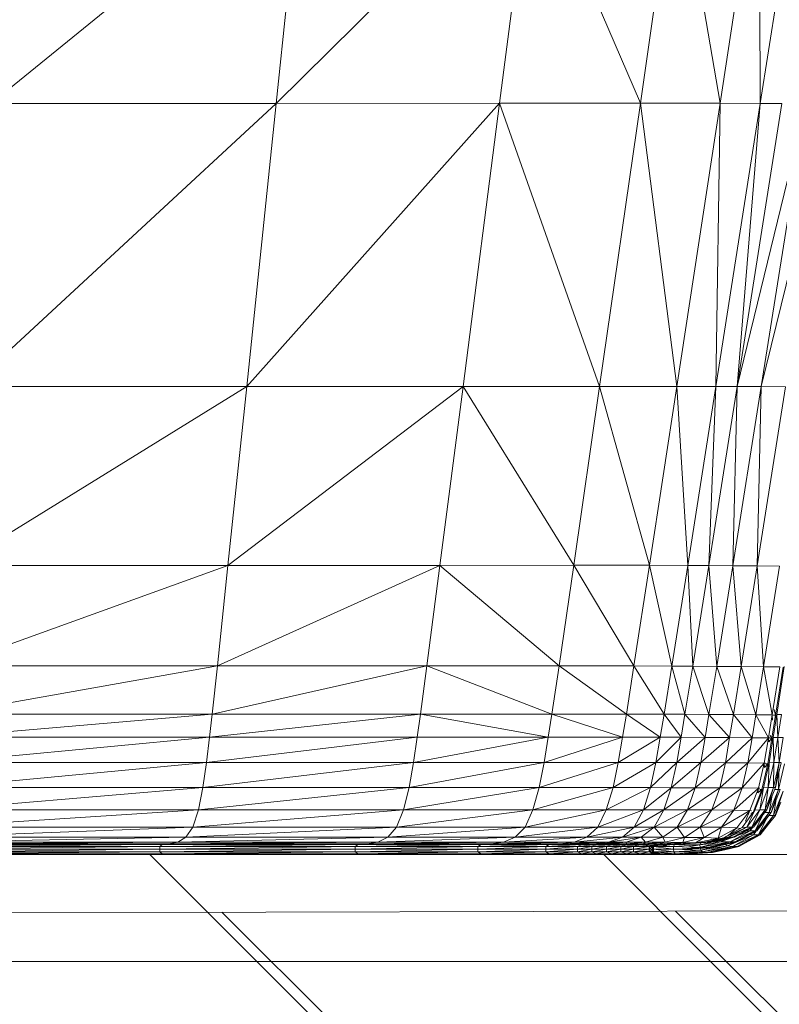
# Model space of a CAD drawing. Extents: x 180 to 9540, y 54 to 2910.
# Tile 21 of 82: x 6188 to 6259, y 796 to 888. Entities that reach past the tile are written whole.
import ezdxf
from ezdxf.xclip import XClip

# ---------------------------------------------------------------- set-up
doc = ezdxf.new("R2010")
doc.units = 0
doc.header["$MEASUREMENT"] = 0
doc.header["$XCLIPFRAME"] = 0
for name, color, linetype in [('460-K Stropy', 7, 'Continuous'), ('820-G Rysunki Obrazki', 7, 'Continuous'), ('824-G Wypełnienia RŚ', 7, 'Continuous')]:
    doc.layers.add(name, color=color, linetype=linetype)
pattern_1 = [(135, (4248.05, 809.8), (21.2132, 21.2132), [])]

# ---------------------------------------------------------------- blocks, each defined once
blk = doc.blocks.new('Rysunek_2_2', base_point=(4248.051, 809.799))
at = {"layer": '460-K Stropy', "linetype": 'Continuous', "lineweight": 13}
h = blk.add_hatch(dxfattribs=at)
h.set_pattern_fill('Ściany_istniejące_0002', color=8, style=0, pattern_type=2)
h.set_pattern_definition(pattern_1)
h.paths.add_polyline_path([(5760.551, 809.799), (5760.551, 799.799), (8445.551, 799.799), (8445.551, 809.799)])
h = blk.add_hatch(dxfattribs=at)
h.set_pattern_fill('Ściany_istniejące_0002', color=8, style=0, pattern_type=2)
h.set_pattern_definition(pattern_1)
h.paths.add_polyline_path([(5760.551, 799.799), (5760.551, 774.799), (8445.551, 774.799), (8445.551, 799.799)])
at = {"layer": '824-G Wypełnienia RŚ', "linetype": 'Continuous', "lineweight": 13}
h = blk.add_hatch(dxfattribs=at)
h.set_pattern_fill('_Poza_zakresem_opracowan_3D', color=8, style=0, pattern_type=2)
h.set_pattern_definition([(135.1862, (6513.066, 584.212), (21.1263, 21.26408), [])])
h.paths.add_polyline_path([(8445.551, 809.799), (4133.743, 799.422), (4134.075, 541.641), (8557.151, 546.964), (8557.151, 1245.067), (8444.504, 1244.796)])
at = {"color": 150, "linetype": 'Continuous', "lineweight": 13, "ltscale": 0.5}
for p, q in [((6256.772, 880.066), (6260.481, 903.739)), ((6256.65, 902.259), (6256.772, 880.066)), ((6255.848, 898.546), (6253.025, 880.069)), ((6248.034, 897.229), (6245.561, 880.069)), ((6253.025, 880.069), (6250.03, 897.564)), ((6238.684, 896.14), (6245.561, 880.069)), ((6184.857, 880.063), (6203.818, 895.478)), ((6227.539, 895.927), (6211.511, 880.066)), ((6211.511, 880.066), (6213.136, 895.655)), ((6234.445, 896.059), (6232.388, 880.068)), ((6211.511, 880.066), (6182.917, 853.587)), ((6184.857, 880.063), (6211.511, 880.066)), ((6208.749, 853.59), (6232.388, 880.068)), ((6208.749, 853.59), (6211.511, 880.066)), ((6232.388, 880.068), (6211.511, 880.066)), ((6228.98, 853.593), (6232.388, 880.068)), ((6232.388, 880.068), (6245.561, 880.069)), ((6232.388, 880.068), (6241.743, 853.595)), ((6245.561, 880.069), (6241.743, 853.595)), ((6248.977, 853.594), (6245.561, 880.069)), ((6253.025, 880.069), (6245.561, 880.069)), ((6253.025, 880.069), (6248.977, 853.594)), ((6253.025, 880.069), (6252.621, 853.59)), ((6252.621, 853.59), (6256.772, 880.066)), ((6253.025, 880.069), (6256.772, 880.066)), ((6256.772, 880.066), (6254.604, 853.581)), ((6258.786, 880.062), (6254.604, 853.581)), ((6261.049, 880.057), (6254.604, 853.581)), ((6256.772, 880.066), (6258.786, 880.062)), ((6261.049, 880.057), (6256.853, 853.569)), ((6256.853, 853.569), (6263.334, 880.052)), ((6181.688, 836.849), (6208.749, 853.59)), ((6182.917, 853.587), (6208.749, 853.59)), ((6228.98, 853.593), (6206.998, 836.852)), ((6206.998, 836.852), (6208.749, 853.59)), ((6228.98, 853.593), (6208.749, 853.59)), ((6228.98, 853.593), (6226.82, 836.854)), ((6241.743, 853.595), (6228.98, 853.593)), ((6239.323, 836.856), (6228.98, 853.593)), ((6241.743, 853.595), (6239.323, 836.856)), ((6241.743, 853.595), (6248.977, 853.594)), ((6241.743, 853.595), (6246.412, 836.855)), ((6248.977, 853.594), (6246.412, 836.855)), ((6248.977, 853.594), (6252.621, 853.59)), ((6248.977, 853.594), (6249.992, 836.849)), ((6249.992, 836.849), (6252.621, 853.59)), ((6252.621, 853.59), (6251.955, 836.838)), ((6251.955, 836.838), (6254.604, 853.581)), ((6254.604, 853.581), (6252.621, 853.59)), ((6254.197, 836.823), (6254.604, 853.581)), ((6256.853, 853.569), (6254.197, 836.823)), ((6254.604, 853.581), (6256.853, 853.569)), ((6256.479, 836.805), (6256.853, 853.569)), ((6256.479, 836.805), (6259.136, 853.555)), ((6259.136, 853.555), (6256.853, 853.569)), ((6206.998, 836.852), (6180.992, 827.439)), ((6206.998, 836.852), (6181.688, 836.849)), ((6206.007, 827.44), (6226.82, 836.854)), ((6206.007, 827.44), (6206.998, 836.852)), ((6206.998, 836.852), (6226.82, 836.854)), ((6225.597, 827.442), (6226.82, 836.854)), ((6226.82, 836.854), (6239.323, 836.856)), ((6226.82, 836.854), (6237.953, 827.443)), ((6237.953, 827.443), (6239.323, 836.856)), ((6244.961, 827.441), (6239.323, 836.856)), ((6246.412, 836.855), (6239.323, 836.856)), ((6244.961, 827.441), (6246.412, 836.855)), ((6246.412, 836.855), (6249.992, 836.849)), ((6246.412, 836.855), (6248.504, 827.435)), ((6248.504, 827.435), (6249.992, 836.849)), ((6249.992, 836.849), (6250.458, 827.424)), ((6249.992, 836.849), (6251.955, 836.838)), ((6250.458, 827.424), (6251.955, 836.838)), ((6254.197, 836.823), (6251.955, 836.838)), ((6252.697, 827.407), (6251.955, 836.838)), ((6254.197, 836.823), (6252.697, 827.407)), ((6254.981, 827.388), (6254.197, 836.823)), ((6256.479, 836.805), (6254.197, 836.823)), ((6254.981, 827.388), (6256.479, 836.805)), ((6256.479, 836.805), (6258.566, 836.787)), ((6256.479, 836.805), (6257.072, 827.369)), ((6257.072, 827.369), (6258.566, 836.787)), ((6206.007, 827.44), (6180.651, 822.944)), ((6180.992, 827.439), (6206.007, 827.44)), ((6225.597, 827.442), (6205.523, 822.945)), ((6206.007, 827.44), (6205.523, 822.945)), ((6225.597, 827.442), (6206.007, 827.44)), ((6225.597, 827.442), (6225, 822.946)), ((6237.953, 827.443), (6225.597, 827.442)), ((6225.597, 827.442), (6237.285, 822.947)), ((6237.953, 827.443), (6237.285, 822.947)), ((6237.953, 827.443), (6244.961, 827.441)), ((6244.254, 822.945), (6237.953, 827.443)), ((6244.961, 827.441), (6244.254, 822.945)), ((6244.961, 827.441), (6248.504, 827.435)), ((6244.961, 827.441), (6247.781, 822.939)), ((6247.781, 822.939), (6248.504, 827.435)), ((6250.458, 827.424), (6248.504, 827.435)), ((6248.504, 827.435), (6249.732, 822.928)), ((6249.732, 822.928), (6250.458, 827.424)), ((6250.458, 827.424), (6252.697, 827.407)), ((6251.972, 822.912), (6250.458, 827.424)), ((6252.697, 827.407), (6251.972, 822.912)), ((6254.26, 822.894), (6252.697, 827.407)), ((6254.981, 827.388), (6252.697, 827.407)), ((6254.981, 827.388), (6254.26, 822.894)), ((6257.072, 827.369), (6254.981, 827.388)), ((6254.981, 827.388), (6256.355, 822.876)), ((6257.072, 827.369), (6256.355, 822.876)), ((6257.875, 822.859), (6257.072, 827.369)), ((6258.588, 827.352), (6257.072, 827.369)), ((6257.875, 822.859), (6258.588, 827.352)), ((6258.912, 827.328), (6258.2, 822.835)), ((6259.017, 827.387), (6258.305, 822.894)), ((6258.2, 822.835), (6258.083, 823.367)), ((6205.523, 822.945), (6180.478, 820.795)), ((6180.651, 822.944), (6205.523, 822.945)), ((6225, 822.946), (6205.276, 820.795)), ((6205.523, 822.945), (6205.276, 820.795)), ((6205.523, 822.945), (6225, 822.946)), ((6224.696, 820.796), (6225, 822.946)), ((6225, 822.946), (6237.285, 822.947)), ((6236.946, 820.797), (6225, 822.946)), ((6236.946, 820.797), (6237.285, 822.947)), ((6237.285, 822.947), (6243.896, 820.795)), ((6237.285, 822.947), (6244.254, 822.945)), ((6243.896, 820.795), (6244.254, 822.945)), ((6244.254, 822.945), (6247.781, 822.939)), ((6247.417, 820.789), (6244.254, 822.945)), ((6247.417, 820.789), (6247.781, 822.939)), ((6247.781, 822.939), (6249.369, 820.78)), ((6247.781, 822.939), (6249.732, 822.928)), ((6249.369, 820.78), (6249.732, 822.928)), ((6251.972, 822.912), (6249.732, 822.928)), ((6251.612, 820.766), (6249.732, 822.928)), ((6251.972, 822.912), (6251.612, 820.766)), ((6253.906, 820.751), (6251.972, 822.912)), ((6254.26, 822.894), (6251.972, 822.912)), ((6254.26, 822.894), (6253.906, 820.751)), ((6254.26, 822.894), (6256.355, 822.876)), ((6254.26, 822.894), (6256.007, 820.734)), ((6256.355, 822.876), (6256.007, 820.734)), ((6257.532, 820.717), (6256.355, 822.876)), ((6257.875, 822.859), (6256.355, 822.876)), ((6257.532, 820.717), (6257.875, 822.859)), ((6258.2, 822.835), (6257.856, 820.685)), ((6258.002, 822.855), (6257.875, 822.859)), ((6257.924, 822.374), (6257.875, 822.859)), ((6258.305, 822.894), (6257.966, 820.754)), ((6258.2, 822.835), (6257.999, 822.837)), ((6258.296, 822.834), (6258.2, 822.835)), ((6258.2, 822.835), (6258.264, 822.633)), ((6258.305, 822.894), (6258.75, 822.898)), ((6258.305, 822.894), (6258.412, 820.76)), ((6258.75, 822.898), (6258.412, 820.76)), ((6180.283, 818.419), (6205.276, 820.795)), ((6180.478, 820.795), (6205.276, 820.795)), ((6204.998, 818.419), (6224.696, 820.796)), ((6204.998, 818.419), (6205.276, 820.795)), ((6205.276, 820.795), (6224.696, 820.796)), ((6224.354, 818.42), (6236.946, 820.797)), ((6224.354, 818.42), (6224.696, 820.796)), ((6224.696, 820.796), (6236.946, 820.797)), ((6236.564, 818.42), (6236.946, 820.797)), ((6236.564, 818.42), (6243.896, 820.795)), ((6236.946, 820.797), (6243.896, 820.795)), ((6243.896, 820.795), (6243.493, 818.419)), ((6243.493, 818.419), (6247.417, 820.789)), ((6243.896, 820.795), (6247.417, 820.789)), ((6247.007, 818.414), (6247.417, 820.789)), ((6247.007, 818.414), (6249.369, 820.78)), ((6247.417, 820.789), (6249.369, 820.78)), ((6248.961, 818.407), (6249.369, 820.78)), ((6248.961, 818.407), (6251.612, 820.766)), ((6251.612, 820.766), (6249.369, 820.78)), ((6251.612, 820.766), (6251.209, 818.398)), ((6253.906, 820.751), (6251.209, 818.398)), ((6251.612, 820.766), (6253.906, 820.751)), ((6253.51, 818.387), (6253.906, 820.751)), ((6256.007, 820.734), (6253.51, 818.387)), ((6253.906, 820.751), (6256.007, 820.734)), ((6256.007, 820.734), (6255.62, 818.374)), ((6257.532, 820.717), (6255.62, 818.374)), ((6256.007, 820.734), (6257.532, 820.717)), ((6257.15, 818.355), (6257.532, 820.717)), ((6257.856, 820.685), (6257.474, 818.297)), ((6257.657, 820.714), (6257.532, 820.717)), ((6257.56, 820.351), (6257.532, 820.717)), ((6257.56, 820.351), (6257.856, 820.685)), ((6257.966, 820.754), (6257.592, 818.394)), ((6257.653, 820.687), (6257.856, 820.685)), ((6257.695, 820.942), (6257.856, 820.685)), ((6257.918, 820.456), (6257.856, 820.685)), ((6257.856, 820.685), (6257.955, 820.684)), ((6258.412, 820.76), (6257.966, 820.754)), ((6257.966, 820.754), (6258.041, 818.404)), ((6258.041, 818.404), (6258.412, 820.76)), ((6258.548, 818.399), (6258.412, 820.76)), ((6258.917, 820.755), (6258.412, 820.76)), ((6258.548, 818.399), (6258.917, 820.755)), ((6180.047, 816.066), (6204.998, 818.419)), ((6204.998, 818.419), (6180.283, 818.419)), ((6204.663, 816.067), (6224.354, 818.42)), ((6204.663, 816.067), (6204.998, 818.419)), ((6224.354, 818.42), (6204.998, 818.419)), ((6224.354, 818.42), (6223.94, 816.067)), ((6223.94, 816.067), (6236.564, 818.42)), ((6236.564, 818.42), (6224.354, 818.42)), ((6236.1, 816.067), (6236.564, 818.42)), ((6236.1, 816.067), (6243.493, 818.419)), ((6243.493, 818.419), (6236.564, 818.42)), ((6243.001, 816.066), (6243.493, 818.419)), ((6243.001, 816.066), (6247.007, 818.414)), ((6247.007, 818.414), (6243.493, 818.419)), ((6246.5, 816.063), (6247.007, 818.414)), ((6246.5, 816.063), (6248.961, 818.407)), ((6248.961, 818.407), (6247.007, 818.414)), ((6248.961, 818.407), (6248.446, 816.058)), ((6248.446, 816.058), (6251.209, 818.398)), ((6251.209, 818.398), (6248.961, 818.407)), ((6250.688, 816.054), (6251.209, 818.398)), ((6250.688, 816.054), (6253.51, 818.387)), ((6253.51, 818.387), (6251.209, 818.398)), ((6252.982, 816.047), (6253.51, 818.387)), ((6252.982, 816.047), (6255.62, 818.374)), ((6253.51, 818.387), (6255.62, 818.374)), ((6255.086, 816.037), (6255.62, 818.374)), ((6255.086, 816.037), (6257.15, 818.355)), ((6255.62, 818.374), (6257.15, 818.355)), ((6256.611, 816.012), (6257.15, 818.355)), ((6257.474, 818.297), (6256.929, 815.901)), ((6257.592, 818.394), (6257.065, 816.05)), ((6257.274, 818.349), (6257.15, 818.355)), ((6257.15, 818.355), (6257.154, 817.959)), ((6257.474, 818.297), (6257.154, 817.959)), ((6257.271, 818.298), (6257.474, 818.297)), ((6257.474, 818.297), (6257.57, 818.296)), ((6257.474, 818.297), (6257.519, 818.072)), ((6257.517, 816.068), (6258.041, 818.404)), ((6257.592, 818.394), (6257.517, 816.068)), ((6257.592, 818.394), (6258.041, 818.404)), ((6258.022, 816.065), (6258.041, 818.404)), ((6258.022, 816.065), (6258.548, 818.399)), ((6258.548, 818.399), (6258.041, 818.404)), ((6258.548, 818.399), (6258.194, 816.098)), ((6258.473, 815.891), (6259.024, 818.283)), ((6258.548, 818.399), (6258.712, 818.397)), ((6258.495, 817.421), (6258.473, 815.891)), ((6204.663, 816.067), (6179.754, 813.985)), ((6180.047, 816.066), (6204.663, 816.067)), ((6223.94, 816.067), (6204.245, 813.985)), ((6204.663, 816.067), (6204.245, 813.985)), ((6204.663, 816.067), (6223.94, 816.067)), ((6236.1, 816.067), (6223.423, 813.986)), ((6223.94, 816.067), (6223.423, 813.986)), ((6236.1, 816.067), (6223.94, 816.067)), ((6236.1, 816.067), (6235.517, 813.986)), ((6243.001, 816.066), (6235.517, 813.986)), ((6243.001, 816.066), (6236.1, 816.067)), ((6242.375, 813.985), (6243.001, 816.066)), ((6246.5, 816.063), (6242.375, 813.985)), ((6243.001, 816.066), (6246.5, 816.063)), ((6246.5, 816.063), (6245.845, 813.983)), ((6248.446, 816.058), (6245.845, 813.983)), ((6246.5, 816.063), (6248.446, 816.058)), ((6248.446, 816.058), (6247.764, 813.98)), ((6250.688, 816.054), (6247.764, 813.98)), ((6250.688, 816.054), (6248.446, 816.058)), ((6250.688, 816.054), (6249.973, 813.978)), ((6252.982, 816.047), (6249.973, 813.978)), ((6252.982, 816.047), (6250.688, 816.054)), ((6252.231, 813.973), (6252.982, 816.047)), ((6255.086, 816.037), (6252.231, 813.973)), ((6252.982, 816.047), (6255.086, 816.037)), ((6255.086, 816.037), (6254.298, 813.963)), ((6256.611, 816.012), (6254.298, 813.963)), ((6255.086, 816.037), (6256.611, 816.012)), ((6255.795, 813.926), (6256.611, 816.012)), ((6257.065, 816.05), (6256.267, 813.957)), ((6256.611, 816.012), (6256.557, 815.581)), ((6256.611, 816.012), (6256.734, 816.001)), ((6257.517, 816.068), (6256.719, 813.99)), ((6257.065, 816.05), (6256.719, 813.99)), ((6257.065, 816.05), (6257.517, 816.068)), ((6257.217, 813.99), (6257.517, 816.068)), ((6258.022, 816.065), (6257.217, 813.99)), ((6258.022, 816.065), (6257.389, 814.012)), ((6257.517, 816.068), (6258.022, 816.065)), ((6258.022, 816.065), (6258.186, 816.062)), ((6258.189, 816.062), (6258.186, 816.061)), ((6258.186, 816.061), (6258.186, 816.061)), ((6258.189, 816.062), (6258.188, 816.061)), ((6258.188, 816.061), (6258.189, 816.062)), ((6256.929, 815.901), (6256.095, 813.729)), ((6256.929, 815.901), (6256.557, 815.581)), ((6256.736, 815.902), (6256.929, 815.901)), ((6256.929, 815.901), (6257.008, 815.9)), ((6256.943, 815.728), (6256.929, 815.901)), ((6257.824, 815.129), (6257.38, 813.988)), ((6258.473, 815.891), (6257.611, 813.723)), ((6257.611, 813.723), (6257.843, 815.173)), ((6257.779, 813.722), (6258.473, 815.891)), ((6258.925, 815.716), (6258.006, 813.455)), ((6258.123, 815.893), (6258.473, 815.891)), ((6258.177, 813.454), (6258.925, 815.716)), ((6258.473, 815.891), (6258.645, 815.889)), ((6258.256, 814.915), (6257.78, 813.722)), ((6258.006, 813.455), (6258.27, 814.95)), ((6258.689, 814.701), (6258.18, 813.456)), ((6179.387, 812.37), (6204.245, 813.985)), ((6179.754, 813.985), (6204.245, 813.985)), ((6203.719, 812.37), (6223.423, 813.986)), ((6203.719, 812.37), (6204.245, 813.985)), ((6204.245, 813.985), (6223.423, 813.986)), ((6223.423, 813.986), (6222.77, 812.37)), ((6222.77, 812.37), (6235.517, 813.986)), ((6235.517, 813.986), (6223.423, 813.986)), ((6234.777, 812.37), (6235.517, 813.986)), ((6234.777, 812.37), (6242.375, 813.985)), ((6242.375, 813.985), (6235.517, 813.986)), ((6241.573, 812.37), (6242.375, 813.985)), ((6241.573, 812.37), (6245.845, 813.983)), ((6242.375, 813.985), (6245.845, 813.983)), ((6244.989, 812.369), (6245.845, 813.983)), ((6244.989, 812.369), (6247.764, 813.98)), ((6245.845, 813.983), (6247.764, 813.98)), ((6247.764, 813.98), (6246.852, 812.368)), ((6246.852, 812.368), (6249.973, 813.978)), ((6249.973, 813.978), (6247.764, 813.98)), ((6248.986, 812.366), (6249.973, 813.978)), ((6248.986, 812.366), (6252.231, 813.973)), ((6252.231, 813.973), (6249.973, 813.978)), ((6251.161, 812.362), (6252.231, 813.973)), ((6251.161, 812.362), (6254.298, 813.963)), ((6252.231, 813.973), (6254.298, 813.963)), ((6253.147, 812.354), (6254.298, 813.963)), ((6253.147, 812.354), (6255.795, 813.926)), ((6254.298, 813.963), (6255.795, 813.926)), ((6254.579, 812.304), (6255.795, 813.926)), ((6256.267, 813.957), (6255.07, 812.325)), ((6255.795, 813.926), (6255.387, 812.911)), ((6256.719, 813.99), (6255.512, 812.372)), ((6256.267, 813.957), (6255.512, 812.372)), ((6256.089, 813.721), (6255.665, 813.136)), ((6255.795, 813.926), (6255.956, 813.901)), ((6256.095, 813.729), (6255.886, 813.604)), ((6255.977, 813.729), (6256.095, 813.729)), ((6257.217, 813.99), (6255.993, 812.375)), ((6255.993, 812.375), (6256.719, 813.99)), ((6256.095, 813.729), (6256.094, 813.721)), ((6257.217, 813.99), (6256.159, 812.385)), ((6256.267, 813.957), (6256.719, 813.99)), ((6257.611, 813.723), (6256.301, 812.009)), ((6256.985, 813.469), (6256.301, 812.009)), ((6257.611, 813.723), (6256.463, 812.009)), ((6258.006, 813.455), (6256.611, 811.644)), ((6257.217, 813.99), (6256.719, 813.99)), ((6258.006, 813.455), (6256.773, 811.642)), ((6257.611, 813.723), (6257.18, 813.724)), ((6257.217, 813.99), (6257.38, 813.989)), ((6257.382, 813.989), (6257.38, 813.988)), ((6257.38, 813.988), (6257.38, 813.988)), ((6257.382, 813.989), (6257.381, 813.988)), ((6257.381, 813.988), (6257.382, 813.989)), ((6257.578, 813.458), (6258.006, 813.455)), ((6257.779, 813.722), (6257.611, 813.723)), ((6257.78, 813.722), (6257.78, 813.722)), ((6258.006, 813.455), (6258.177, 813.454)), ((6258.177, 813.454), (6258.177, 813.455)), ((6258.179, 813.456), (6258.179, 813.455)), ((6258.18, 813.456), (6258.18, 813.456)), ((6203.719, 812.37), (6178.928, 811.415)), ((6203.719, 812.37), (6179.387, 812.37)), ((6222.77, 812.37), (6203.061, 811.415)), ((6203.719, 812.37), (6203.061, 811.415)), ((6222.77, 812.37), (6203.719, 812.37)), ((6234.777, 812.37), (6221.948, 811.415)), ((6222.77, 812.37), (6221.948, 811.415)), ((6234.777, 812.37), (6222.77, 812.37)), ((6241.573, 812.37), (6233.841, 811.415)), ((6234.777, 812.37), (6233.841, 811.415)), ((6241.573, 812.37), (6234.777, 812.37)), ((6241.573, 812.37), (6240.55, 811.415)), ((6244.989, 812.369), (6240.55, 811.415)), ((6244.989, 812.369), (6241.573, 812.37)), ((6244.989, 812.369), (6243.883, 811.415)), ((6246.852, 812.368), (6243.883, 811.415)), ((6246.852, 812.368), (6244.989, 812.369)), ((6245.648, 811.414), (6246.852, 812.368)), ((6248.986, 812.366), (6246.852, 812.368)), ((6246.852, 812.368), (6247.649, 811.413)), ((6248.986, 812.366), (6247.649, 811.413)), ((6249.676, 811.411), (6248.986, 812.366)), ((6251.161, 812.362), (6248.986, 812.366)), ((6251.161, 812.362), (6249.676, 811.411)), ((6253.147, 812.354), (6251.161, 812.362)), ((6251.161, 812.362), (6251.519, 811.406)), ((6253.147, 812.354), (6251.519, 811.406)), ((6252.841, 811.349), (6253.147, 812.354)), ((6254.579, 812.304), (6252.841, 811.349)), ((6254.579, 812.304), (6253.147, 812.354)), ((6255.512, 812.372), (6253.345, 811.359)), ((6255.07, 812.325), (6253.345, 811.359)), ((6255.993, 812.375), (6253.764, 811.415)), ((6255.512, 812.372), (6253.764, 811.415)), ((6254.579, 812.304), (6253.77, 811.597)), ((6255.993, 812.375), (6254.208, 811.417)), ((6256.142, 812.37), (6254.208, 811.417)), ((6254.895, 812.226), (6254.579, 812.304)), ((6255.512, 812.372), (6255.07, 812.325)), ((6256.151, 812.375), (6255.18, 811.857)), ((6255.993, 812.375), (6255.512, 812.372)), ((6256.051, 812.321), (6255.817, 812.01)), ((6256.151, 812.375), (6255.993, 812.375)), ((6256.152, 812.375), (6256.151, 812.375)), ((6256.151, 812.375), (6256.151, 812.375)), ((6256.151, 812.375), (6256.151, 812.375)), ((6256.151, 812.375), (6256.151, 812.375)), ((6257.183, 812.944), (6256.463, 812.009)), ((6257.363, 813.179), (6256.611, 811.644)), ((6257.543, 812.633), (6256.775, 811.643)), ((6178.4, 810.947), (6203.061, 811.415)), ((6178.928, 811.415), (6203.061, 811.415)), ((6202.303, 810.947), (6203.061, 811.415)), ((6202.303, 810.947), (6221.948, 811.415)), ((6203.061, 811.415), (6221.948, 811.415)), ((6221.948, 811.415), (6221.001, 810.947)), ((6221.001, 810.947), (6233.841, 811.415)), ((6233.841, 811.415), (6221.948, 811.415)), ((6232.76, 810.947), (6233.841, 811.415)), ((6232.76, 810.947), (6240.55, 811.415)), ((6240.55, 811.415), (6233.841, 811.415)), ((6240.55, 811.415), (6239.361, 810.947)), ((6239.361, 810.947), (6243.883, 811.415)), ((6240.55, 811.415), (6243.883, 811.415)), ((6242.589, 810.947), (6243.883, 811.415)), ((6242.589, 810.947), (6245.648, 811.414)), ((6243.883, 811.415), (6245.648, 811.414)), ((6245.648, 811.414), (6244.223, 810.946)), ((6245.648, 811.414), (6247.649, 811.413)), ((6245.648, 811.414), (6246.046, 810.946)), ((6246.046, 810.946), (6247.649, 811.413)), ((6247.875, 810.946), (6247.649, 811.413)), ((6249.676, 811.411), (6247.649, 811.413)), ((6247.875, 810.946), (6249.676, 811.411)), ((6249.676, 811.411), (6249.527, 810.944)), ((6249.527, 810.944), (6251.519, 811.406)), ((6249.676, 811.411), (6251.519, 811.406)), ((6250.719, 810.894), (6251.519, 811.406)), ((6251.433, 810.937), (6253.764, 811.415)), ((6252.841, 811.349), (6251.519, 811.406)), ((6251.582, 810.947), (6254.208, 811.417)), ((6251.582, 810.947), (6253.764, 811.415)), ((6254.208, 811.417), (6251.977, 810.947)), ((6251.977, 810.947), (6254.347, 811.417)), ((6254.357, 811.419), (6253.162, 811.168)), ((6253.764, 811.415), (6253.345, 811.359)), ((6256.13, 811.649), (6253.697, 810.605)), ((6254.208, 811.417), (6253.764, 811.415)), ((6255.817, 812.01), (6253.96, 810.982)), ((6256.301, 812.009), (6253.96, 810.982)), ((6256.13, 811.649), (6254.164, 810.548)), ((6256.611, 811.644), (6254.164, 810.548)), ((6254.208, 811.417), (6254.356, 811.418)), ((6254.356, 811.418), (6254.356, 811.419)), ((6254.356, 811.419), (6254.356, 811.419)), ((6254.356, 811.419), (6254.356, 811.418)), ((6256.463, 812.009), (6254.407, 810.981)), ((6256.301, 812.009), (6254.407, 810.981)), ((6256.611, 811.644), (6254.607, 810.545)), ((6256.773, 811.642), (6254.607, 810.545)), ((6255.817, 812.01), (6254.644, 811.572)), ((6255.432, 811.453), (6256.463, 812.009)), ((6255.817, 812.01), (6255.469, 812.011)), ((6255.682, 811.048), (6256.775, 811.643)), ((6255.85, 812.214), (6255.817, 812.01)), ((6256.301, 812.009), (6255.817, 812.01)), ((6256.13, 811.649), (6255.845, 811.676)), ((6256.36, 811.954), (6256.13, 811.649)), ((6256.234, 811.886), (6256.13, 811.649)), ((6256.611, 811.644), (6256.13, 811.649)), ((6256.463, 812.009), (6256.301, 812.009)), ((6256.773, 811.642), (6256.611, 811.644)), ((6256.773, 811.643), (6256.773, 811.642)), ((6256.775, 811.643), (6256.775, 811.643)), ((6200.835, 810.733), (6177.229, 810.546)), ((6177.229, 810.546), (6200.621, 810.546)), ((6177.378, 810.733), (6201.479, 810.793)), ((6177.378, 810.733), (6200.835, 810.733)), ((6200.621, 810.546), (6177.514, 810.299)), ((6202.303, 810.947), (6177.826, 810.793)), ((6177.826, 810.793), (6201.479, 810.793)), ((6178.4, 810.947), (6202.303, 810.947)), ((6219.165, 810.733), (6200.621, 810.546)), ((6200.835, 810.733), (6200.621, 810.546)), ((6200.621, 810.296), (6200.621, 810.546)), ((6218.897, 810.546), (6200.621, 810.546)), ((6200.835, 810.733), (6201.479, 810.793)), ((6200.835, 810.733), (6219.97, 810.793)), ((6200.835, 810.733), (6219.165, 810.733)), ((6200.835, 810.299), (6218.897, 810.546)), ((6221.001, 810.947), (6201.479, 810.793)), ((6202.303, 810.947), (6201.479, 810.793)), ((6201.479, 810.793), (6219.97, 810.793)), ((6202.303, 810.947), (6221.001, 810.947)), ((6230.66, 810.733), (6218.897, 810.546)), ((6219.165, 810.733), (6218.897, 810.546)), ((6218.897, 810.296), (6218.897, 810.546)), ((6218.897, 810.546), (6230.352, 810.546)), ((6230.352, 810.546), (6218.964, 810.297)), ((6219.97, 810.793), (6219.165, 810.733)), ((6219.165, 810.733), (6231.581, 810.793)), ((6219.165, 810.733), (6230.66, 810.733)), ((6232.76, 810.947), (6219.97, 810.793)), ((6221.001, 810.947), (6219.97, 810.793)), ((6231.581, 810.793), (6219.97, 810.793)), ((6232.76, 810.947), (6221.001, 810.947)), ((6237.047, 810.733), (6230.352, 810.546)), ((6230.66, 810.733), (6230.352, 810.546)), ((6230.352, 810.296), (6230.352, 810.546)), ((6236.708, 810.546), (6230.352, 810.546)), ((6230.429, 810.299), (6236.708, 810.546)), ((6230.66, 810.733), (6231.581, 810.793)), ((6230.66, 810.733), (6238.063, 810.793)), ((6230.66, 810.733), (6237.047, 810.733)), ((6239.361, 810.947), (6231.581, 810.793)), ((6232.76, 810.947), (6231.581, 810.793)), ((6238.063, 810.793), (6231.581, 810.793)), ((6239.361, 810.947), (6232.76, 810.947)), ((6240.057, 810.733), (6236.708, 810.546)), ((6237.047, 810.733), (6236.708, 810.546)), ((6239.686, 810.546), (6236.708, 810.546)), ((6236.708, 810.546), (6236.708, 810.296)), ((6236.708, 810.296), (6239.686, 810.546)), ((6238.063, 810.793), (6237.047, 810.733)), ((6237.047, 810.733), (6241.169, 810.793)), ((6237.047, 810.733), (6240.057, 810.733)), ((6242.589, 810.947), (6238.063, 810.793)), ((6239.361, 810.947), (6238.063, 810.793)), ((6238.063, 810.793), (6241.169, 810.793)), ((6239.361, 810.947), (6242.589, 810.947)), ((6241.418, 810.733), (6239.686, 810.546)), ((6240.057, 810.733), (6239.686, 810.546)), ((6239.686, 810.296), (6239.686, 810.546)), ((6241.007, 810.546), (6239.686, 810.546)), ((6239.686, 810.296), (6241.007, 810.546)), ((6240.057, 810.733), (6241.169, 810.793)), ((6240.057, 810.733), (6242.652, 810.793)), ((6240.057, 810.733), (6241.418, 810.733)), ((6242.86, 810.733), (6241.007, 810.546)), ((6241.418, 810.733), (6241.007, 810.546)), ((6242.391, 810.546), (6241.007, 810.546)), ((6241.007, 810.546), (6241.007, 810.296)), ((6241.007, 810.296), (6242.391, 810.546)), ((6242.589, 810.947), (6241.169, 810.793)), ((6244.223, 810.946), (6241.169, 810.793)), ((6241.169, 810.793), (6242.652, 810.793)), ((6242.652, 810.793), (6241.418, 810.733)), ((6241.418, 810.733), (6242.86, 810.733)), ((6244.261, 810.733), (6242.391, 810.546)), ((6242.86, 810.733), (6242.391, 810.546)), ((6242.391, 810.296), (6242.391, 810.546)), ((6243.729, 810.546), (6242.391, 810.546)), ((6242.391, 810.296), (6243.729, 810.546)), ((6242.589, 810.947), (6244.223, 810.946)), ((6244.223, 810.946), (6242.652, 810.793)), ((6242.652, 810.793), (6244.264, 810.793)), ((6242.652, 810.793), (6242.86, 810.733)), ((6244.264, 810.793), (6242.86, 810.733)), ((6242.86, 810.733), (6244.261, 810.733)), ((6244.261, 810.733), (6243.729, 810.546)), ((6245.5, 810.732), (6243.729, 810.546)), ((6243.729, 810.296), (6243.729, 810.546)), ((6243.729, 810.546), (6244.907, 810.546)), ((6244.907, 810.546), (6243.729, 810.296)), ((6246.046, 810.946), (6244.223, 810.946)), ((6244.223, 810.946), (6244.264, 810.793)), ((6245.856, 810.793), (6244.261, 810.733)), ((6244.261, 810.733), (6244.264, 810.793)), ((6244.261, 810.733), (6245.5, 810.732)), ((6246.046, 810.946), (6244.264, 810.793)), ((6245.856, 810.793), (6244.264, 810.793)), ((6245.5, 810.732), (6244.907, 810.546)), ((6246.654, 810.683), (6244.907, 810.546)), ((6244.907, 810.296), (6244.907, 810.546)), ((6246.387, 810.545), (6244.907, 810.546)), ((6244.907, 810.296), (6246.387, 810.545)), ((6245.856, 810.793), (6245.5, 810.732)), ((6247.28, 810.792), (6245.5, 810.732)), ((6245.5, 810.732), (6246.654, 810.683)), ((6247.875, 810.946), (6245.856, 810.793)), ((6245.856, 810.793), (6246.046, 810.946)), ((6245.856, 810.793), (6247.28, 810.792)), ((6247.875, 810.946), (6246.046, 810.946)), ((6246.654, 810.683), (6246.387, 810.545)), ((6246.388, 810.296), (6246.387, 810.545)), ((6246.387, 810.545), (6246.404, 810.545)), ((6247.362, 810.733), (6246.404, 810.546)), ((6247.071, 810.733), (6246.404, 810.546)), ((6246.411, 810.548), (6246.404, 810.547)), ((6246.404, 810.296), (6246.404, 810.546)), ((6246.679, 810.546), (6246.404, 810.546)), ((6246.404, 810.296), (6246.679, 810.546)), ((6246.654, 810.683), (6247.28, 810.792)), ((6246.654, 810.683), (6246.923, 810.691)), ((6247.459, 810.733), (6246.679, 810.546)), ((6247.362, 810.733), (6246.679, 810.546)), ((6246.77, 810.546), (6246.679, 810.546)), ((6246.679, 810.546), (6246.679, 810.296)), ((6246.679, 810.296), (6246.77, 810.546)), ((6247.113, 810.639), (6246.77, 810.546)), ((6246.781, 810.545), (6246.77, 810.545)), ((6246.79, 810.551), (6246.781, 810.545)), ((6246.786, 810.296), (6246.781, 810.545)), ((6248.645, 810.544), (6246.781, 810.545)), ((6246.781, 810.545), (6248.665, 810.296)), ((6247.362, 810.683), (6246.79, 810.548)), ((6247.071, 810.733), (6249.074, 810.793)), ((6247.071, 810.733), (6249.411, 810.793)), ((6247.071, 810.733), (6247.362, 810.733)), ((6247.875, 810.946), (6247.28, 810.792)), ((6249.527, 810.944), (6247.28, 810.792)), ((6247.865, 810.756), (6247.28, 810.792)), ((6247.362, 810.683), (6247.31, 810.692)), ((6247.362, 810.683), (6248.703, 810.769)), ((6247.362, 810.733), (6247.459, 810.733)), ((6248.743, 810.73), (6247.362, 810.683)), ((6247.362, 810.683), (6248.645, 810.544)), ((6247.459, 810.733), (6247.459, 810.733)), ((6247.459, 810.733), (6247.459, 810.733)), ((6247.459, 810.733), (6247.459, 810.733)), ((6249.527, 810.944), (6247.875, 810.946)), ((6249.525, 810.793), (6248.476, 810.762)), ((6248.558, 810.777), (6249.527, 810.944)), ((6248.627, 810.544), (6248.645, 810.545)), ((6248.743, 810.73), (6248.645, 810.544)), ((6251.106, 810.707), (6248.645, 810.544)), ((6248.645, 810.544), (6251.087, 810.469)), ((6248.645, 810.544), (6248.665, 810.296)), ((6251.2, 810.886), (6248.743, 810.73)), ((6249.712, 810.804), (6248.743, 810.73)), ((6248.994, 810.777), (6248.743, 810.73)), ((6248.743, 810.73), (6251.106, 810.707)), ((6251.977, 810.947), (6249.074, 810.793)), ((6251.582, 810.947), (6249.074, 810.793)), ((6249.411, 810.793), (6249.074, 810.793)), ((6249.199, 810.296), (6251.076, 810.468)), ((6251.828, 810.467), (6249.199, 810.296)), ((6251.977, 810.947), (6249.411, 810.793)), ((6250.766, 810.871), (6249.411, 810.793)), ((6249.411, 810.793), (6249.524, 810.793)), ((6249.524, 810.793), (6249.524, 810.793)), ((6249.525, 810.793), (6249.524, 810.793)), ((6249.525, 810.793), (6249.525, 810.793)), ((6250.622, 810.888), (6249.527, 810.944)), ((6249.713, 810.296), (6251.828, 810.467)), ((6249.713, 810.296), (6252.173, 810.467)), ((6252.173, 810.467), (6249.89, 810.299)), ((6251.107, 810.705), (6249.903, 810.506)), ((6250.762, 810.896), (6252.841, 811.349)), ((6252.11, 810.948), (6250.766, 810.867)), ((6251.039, 810.378), (6252.289, 810.467)), ((6253.96, 810.982), (6251.076, 810.468)), ((6251.076, 810.468), (6253.068, 810.982)), ((6251.828, 810.467), (6251.076, 810.468)), ((6252.941, 811.122), (6251.106, 810.707)), ((6251.106, 810.707), (6252.795, 810.912)), ((6251.2, 810.886), (6251.106, 810.707)), ((6251.153, 810.481), (6251.106, 810.707)), ((6251.106, 810.705), (6251.107, 810.705)), ((6251.107, 810.705), (6253.306, 811.191)), ((6251.12, 810.71), (6251.107, 810.705)), ((6251.274, 810.898), (6251.2, 810.886)), ((6251.206, 810.228), (6253.697, 810.605)), ((6252.177, 810.459), (6251.206, 810.228)), ((6251.274, 810.897), (6251.281, 810.898)), ((6253.697, 810.605), (6251.374, 810.049)), ((6254.164, 810.548), (6251.374, 810.049)), ((6253.345, 811.359), (6251.433, 810.937)), ((6251.977, 810.947), (6251.582, 810.947)), ((6254.164, 810.548), (6251.78, 809.988)), ((6251.78, 809.988), (6254.607, 810.545)), ((6251.828, 810.467), (6253.96, 810.982)), ((6251.828, 810.467), (6254.407, 810.981)), ((6252.173, 810.467), (6251.828, 810.467)), ((6251.977, 810.947), (6252.107, 810.948)), ((6252.107, 810.948), (6252.109, 810.948)), ((6252.109, 810.948), (6252.11, 810.948)), ((6252.11, 810.948), (6252.11, 810.948)), ((6252.11, 810.948), (6252.11, 810.948)), ((6252.11, 810.948), (6252.11, 810.948)), ((6252.841, 811.349), (6252.172, 811.1)), ((6254.556, 810.981), (6252.173, 810.467)), ((6254.407, 810.981), (6252.173, 810.467)), ((6254.607, 810.545), (6252.173, 809.987)), ((6254.755, 810.544), (6252.173, 809.987)), ((6252.173, 810.467), (6252.275, 810.467)), ((6253.306, 811.191), (6252.273, 810.848)), ((6252.289, 810.467), (6252.288, 810.467)), ((6252.289, 810.467), (6252.289, 810.467)), ((6252.841, 811.349), (6253.021, 811.288)), ((6254.079, 811.36), (6253.068, 810.982)), ((6253.519, 811.243), (6253.068, 810.982)), ((6253.96, 810.982), (6253.068, 810.982)), ((6253.292, 811.196), (6253.306, 811.191)), ((6253.317, 811.201), (6253.306, 811.191)), ((6253.306, 811.191), (6253.317, 811.126)), ((6253.317, 811.126), (6253.328, 811.203)), ((6254.556, 810.981), (6253.351, 810.708)), ((6254.756, 810.544), (6253.452, 810.247)), ((6253.507, 810.743), (6253.697, 810.605)), ((6253.697, 810.605), (6254.223, 810.906)), ((6254.164, 810.548), (6253.697, 810.605)), ((6253.96, 810.982), (6254.407, 810.981)), ((6254.164, 810.548), (6254.607, 810.545)), ((6254.556, 810.981), (6254.407, 810.981)), ((6254.556, 810.981), (6254.556, 810.981)), ((6254.556, 810.981), (6254.556, 810.981)), ((6254.556, 810.981), (6254.556, 810.981)), ((6254.755, 810.544), (6254.607, 810.545)), ((6254.755, 810.544), (6254.755, 810.544)), ((6254.756, 810.544), (6254.755, 810.544)), ((6254.756, 810.544), (6254.756, 810.544)), ((6200.621, 810.296), (6177.229, 810.046)), ((6177.229, 810.046), (6200.621, 810.046)), ((6200.621, 810.046), (6177.378, 809.859)), ((6177.378, 809.859), (6200.835, 809.859)), ((6201.479, 809.799), (6177.378, 809.859)), ((6200.621, 810.296), (6189.067, 810.296)), ((6218.897, 810.296), (6200.621, 810.046)), ((6200.621, 810.296), (6200.621, 810.046)), ((6200.621, 810.046), (6200.835, 809.859)), ((6200.621, 810.046), (6218.897, 810.046)), ((6218.897, 810.046), (6200.835, 809.859)), ((6200.835, 809.859), (6201.479, 809.799)), ((6200.835, 809.859), (6219.97, 809.799)), ((6200.835, 809.859), (6219.165, 809.859)), ((6209.87, 810.296), (6218.897, 810.296)), ((6230.352, 810.296), (6218.897, 810.046)), ((6218.897, 810.296), (6218.897, 810.046)), ((6219.165, 809.859), (6218.897, 810.046)), ((6218.897, 810.046), (6230.352, 810.046)), ((6230.352, 810.046), (6219.165, 809.859)), ((6219.165, 809.859), (6230.66, 809.859)), ((6231.581, 809.799), (6219.165, 809.859)), ((6219.97, 809.799), (6219.165, 809.859)), ((6230.352, 810.296), (6224.695, 810.296)), ((6236.708, 810.296), (6230.352, 810.046)), ((6230.352, 810.296), (6230.352, 810.046)), ((6230.352, 810.046), (6230.66, 809.859)), ((6230.352, 810.046), (6236.708, 810.046)), ((6236.708, 810.046), (6230.66, 809.859)), ((6231.581, 809.799), (6230.66, 809.859)), ((6230.66, 809.859), (6238.062, 809.799)), ((6230.66, 809.859), (6237.047, 809.859)), ((6233.569, 810.296), (6236.708, 810.296)), ((6239.686, 810.296), (6236.708, 810.046)), ((6236.708, 810.296), (6236.708, 810.046)), ((6237.047, 809.859), (6236.708, 810.046)), ((6236.708, 810.046), (6239.686, 810.046)), ((6239.686, 810.046), (6237.047, 809.859)), ((6237.047, 809.859), (6240.057, 809.859)), ((6241.169, 809.799), (6237.047, 809.859)), ((6238.062, 809.799), (6237.047, 809.859)), ((6239.686, 810.296), (6238.215, 810.296)), ((6241.007, 810.296), (6239.686, 810.046)), ((6239.686, 810.296), (6239.686, 810.046)), ((6239.686, 810.046), (6240.057, 809.859)), ((6239.686, 810.046), (6241.007, 810.046)), ((6241.007, 810.046), (6240.057, 809.859)), ((6240.057, 809.859), (6241.169, 809.799)), ((6240.057, 809.859), (6242.653, 809.799)), ((6240.057, 809.859), (6241.418, 809.859)), ((6240.354, 810.296), (6241.007, 810.296)), ((6242.391, 810.296), (6241.007, 810.046)), ((6241.007, 810.296), (6241.007, 810.046)), ((6241.418, 809.859), (6241.007, 810.046)), ((6241.007, 810.046), (6242.391, 810.046)), ((6242.391, 810.046), (6241.418, 809.859)), ((6242.653, 809.799), (6241.418, 809.859)), ((6241.418, 809.859), (6242.861, 809.859)), ((6242.391, 810.296), (6241.707, 810.296)), ((6243.729, 810.296), (6242.391, 810.046)), ((6242.391, 810.296), (6242.391, 810.046)), ((6242.391, 810.046), (6242.861, 809.859)), ((6242.391, 810.046), (6243.729, 810.046)), ((6242.653, 809.799), (6242.861, 809.859)), ((6242.653, 809.799), (6244.268, 809.799)), ((6243.729, 810.046), (6242.861, 809.859)), ((6244.263, 809.859), (6242.861, 809.859)), ((6242.861, 809.859), (6244.263, 809.859)), ((6243.156, 810.296), (6243.906, 810.296)), ((6244.907, 810.296), (6243.729, 810.046)), ((6243.729, 810.296), (6243.729, 810.046)), ((6244.263, 809.859), (6243.729, 810.046)), ((6243.729, 810.046), (6244.907, 810.046)), ((6244.907, 810.046), (6244.263, 809.859)), ((6245.866, 809.799), (6244.263, 809.859)), ((6244.263, 809.859), (6245.505, 809.859)), ((6244.268, 809.799), (6244.263, 809.859)), ((6244.268, 809.799), (6245.866, 809.799)), ((6245.617, 810.296), (6244.766, 810.296)), ((6244.907, 810.046), (6246.388, 810.296)), ((6244.907, 810.296), (6244.907, 810.046)), ((6244.907, 810.046), (6245.505, 809.859)), ((6244.907, 810.046), (6246.39, 810.046)), ((6246.39, 810.046), (6245.505, 809.859)), ((6245.505, 809.859), (6246.663, 809.908)), ((6247.298, 809.799), (6245.505, 809.859)), ((6245.866, 809.799), (6245.505, 809.859)), ((6245.866, 809.799), (6247.298, 809.799)), ((6246.404, 810.298), (6246.388, 810.296)), ((6246.39, 810.046), (6246.388, 810.296)), ((6246.663, 809.908), (6246.39, 810.046)), ((6246.39, 810.046), (6246.404, 810.046)), ((6246.404, 810.046), (6246.679, 810.296)), ((6246.404, 810.296), (6246.404, 810.046)), ((6246.404, 810.046), (6247.091, 809.859)), ((6246.404, 810.046), (6246.679, 810.046)), ((6246.599, 810.296), (6247.59, 810.296)), ((6246.859, 809.922), (6246.663, 809.908)), ((6246.663, 809.908), (6246.939, 809.9)), ((6247.298, 809.799), (6246.663, 809.908)), ((6246.77, 810.296), (6246.679, 810.046)), ((6246.679, 810.046), (6246.679, 810.296)), ((6247.381, 809.859), (6246.679, 810.046)), ((6246.679, 810.046), (6246.77, 810.046)), ((6246.679, 810.046), (6247.091, 809.859)), ((6246.77, 810.296), (6246.77, 810.42)), ((6246.77, 810.306), (6246.786, 810.296)), ((6246.77, 810.17), (6246.77, 810.046)), ((6246.77, 810.06), (6246.791, 810.046)), ((6246.77, 810.046), (6246.77, 810.046)), ((6246.77, 810.046), (6247.381, 809.859)), ((6246.791, 810.046), (6246.77, 810.046)), ((6246.791, 810.046), (6246.786, 810.296)), ((6248.685, 810.048), (6246.786, 810.296)), ((6248.685, 810.048), (6246.791, 810.046)), ((6247.392, 809.908), (6246.791, 810.046)), ((6246.791, 810.046), (6248.812, 809.861)), ((6249.153, 809.799), (6247.091, 809.859)), ((6247.091, 809.859), (6249.488, 809.799)), ((6247.091, 809.859), (6247.381, 809.859)), ((6247.125, 809.952), (6247.478, 809.859)), ((6247.179, 809.938), (6247.392, 809.908)), ((6247.298, 809.799), (6247.892, 809.836)), ((6247.381, 809.859), (6247.33, 809.898)), ((6247.381, 809.859), (6247.478, 809.859)), ((6247.381, 809.859), (6247.478, 809.859)), ((6248.783, 809.822), (6247.392, 809.908)), ((6248.812, 809.861), (6247.392, 809.908)), ((6247.478, 809.859), (6247.478, 809.859)), ((6249.6, 809.799), (6248.523, 809.829)), ((6251.173, 810.387), (6248.665, 810.296)), ((6248.685, 810.048), (6248.665, 810.296)), ((6251.206, 810.228), (6248.665, 810.296)), ((6251.206, 810.228), (6248.685, 810.048)), ((6248.685, 810.048), (6251.374, 810.049)), ((6248.685, 810.048), (6248.812, 809.861)), ((6249.89, 810.296), (6248.716, 810.296)), ((6251.374, 810.049), (6248.812, 809.861)), ((6251.78, 809.988), (6248.812, 809.861)), ((6249.072, 809.814), (6248.812, 809.861)), ((6251.78, 809.988), (6249.276, 809.808)), ((6249.276, 809.808), (6252.173, 809.987)), ((6252.173, 809.987), (6249.519, 809.801)), ((6250.898, 809.893), (6249.52, 809.801)), ((6249.6, 809.799), (6249.6, 809.799)), ((6249.89, 810.296), (6249.89, 810.296)), ((6249.89, 810.296), (6249.89, 810.296)), ((6249.89, 810.296), (6249.89, 810.296)), ((6249.89, 810.296), (6249.89, 810.296)), ((6250.898, 809.889), (6252.304, 809.986)), ((6251.206, 810.228), (6251.173, 810.387)), ((6251.374, 810.049), (6251.206, 810.228)), ((6251.78, 809.988), (6251.374, 810.049)), ((6252.173, 809.987), (6251.78, 809.988)), ((6252.173, 809.987), (6252.304, 809.986)), ((6252.304, 809.986), (6252.303, 809.986)), ((6252.303, 809.986), (6252.304, 809.986)), ((6252.304, 809.986), (6252.304, 809.986)), ((6252.304, 809.986), (6252.304, 809.986))]:
    blk.add_line(p, q, dxfattribs=at)
at = {"color": 150, "linetype": 'Continuous', "lineweight": 13, "ltscale": 0.5, "flags": 128}
for points in [[(6177.229, 810.296), (6189.067, 810.296), (6200.621, 810.296), (6209.87, 810.296), (6218.897, 810.296), (6224.695, 810.296), (6230.352, 810.296), (6233.569, 810.296), (6236.708, 810.296), (6238.215, 810.296), (6239.686, 810.296), (6240.354, 810.296), (6241.007, 810.296), (6241.707, 810.296), (6242.391, 810.296), (6243.156, 810.296), (6243.906, 810.296), (6244.766, 810.296), (6245.617, 810.296), (6246.599, 810.296), (6247.59, 810.296), (6248.716, 810.296), (6249.89, 810.296), (6251.04, 810.378), (6252.289, 810.467), (6253.351, 810.708), (6254.556, 810.981), (6255.432, 811.453), (6256.463, 812.009), (6257.183, 812.945), (6257.78, 813.722), (6258.256, 814.915), (6258.645, 815.889)], [(6246.77, 810.546), (6247.113, 810.639), (6247.459, 810.733), (6248.476, 810.762), (6249.525, 810.793), (6250.766, 810.867), (6252.11, 810.948), (6253.162, 811.168), (6254.356, 811.419), (6255.18, 811.857), (6256.151, 812.375), (6256.822, 813.256), (6257.38, 813.988), (6257.824, 815.129), (6258.186, 816.061), (6258.476, 817.351), (6258.712, 818.396)], [(6246.77, 810.046), (6247.125, 809.952), (6247.478, 809.859), (6248.523, 809.829), (6249.6, 809.799), (6250.898, 809.889), (6252.304, 809.986), (6253.452, 810.247), (6254.756, 810.544), (6255.682, 811.048), (6256.775, 811.643), (6257.543, 812.633), (6258.18, 813.456), (6258.689, 814.701)], [(6246.77, 810.046), (6246.77, 810.17), (6246.77, 810.296), (6246.77, 810.42), (6246.77, 810.546)]]:
    blk.add_lwpolyline(points, dxfattribs=at)
at = {"layer": '460-K Stropy', "color": 7, "linetype": 'Continuous', "lineweight": 13, "ltscale": 0.5}
for p, q in [((8445.551, 809.799), (5760.551, 809.799)), ((8445.551, 799.799), (5760.551, 799.799))]:
    blk.add_line(p, q, dxfattribs=at)
at = {"layer": '824-G Wypełnienia RŚ', "color": 7, "linetype": 'Continuous', "lineweight": 13, "ltscale": 0.5, "flags": 128}
blk.add_lwpolyline([(8557.151, 1245.067), (8444.504, 1244.796), (8445.551, 809.799), (4133.743, 799.422), (4134.075, 541.641), (8557.151, 546.964)], dxfattribs=at)

msp = doc.modelspace()

# ---------------------------------------------------------------- block references
at = {"layer": '820-G Rysunki Obrazki', "color": 7, "linetype": 'Continuous', "lineweight": 13, "ltscale": 0.1}
ref = msp.add_blockref('Rysunek_2_2', (4248.051, 809.799), dxfattribs=at)
XClip(ref).set_block_clipping_path([(4133.6196216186, 305.1003815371), (8557.1514411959, 2650.020916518)])

doc.saveas('drawing.dxf')
